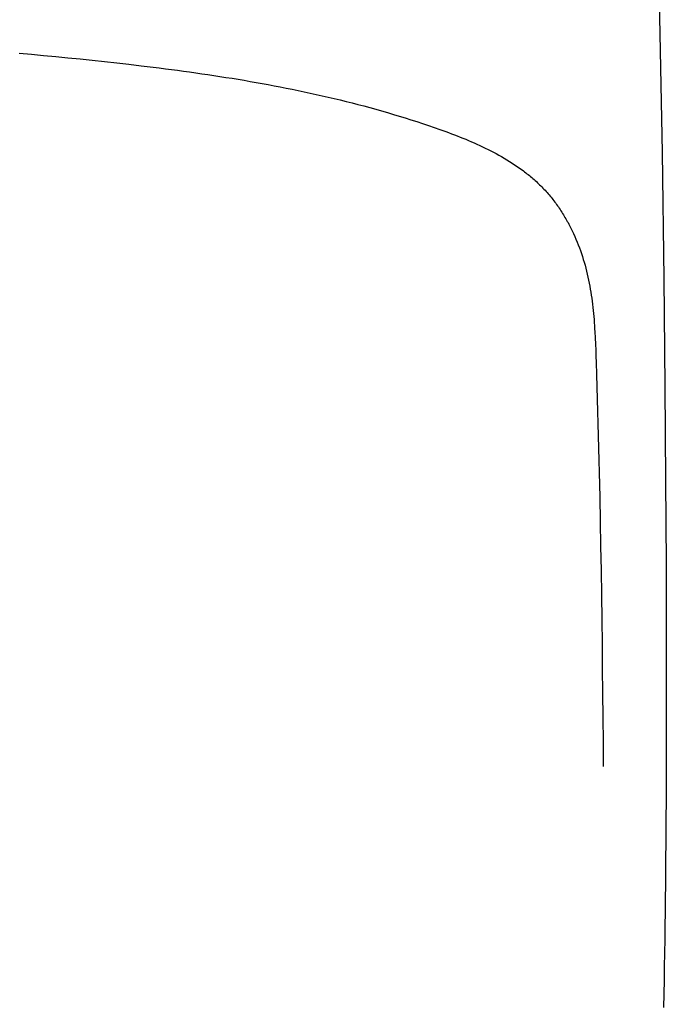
# Model space of a CAD drawing. Header units: millimetres. Extents: x 6161 to 8965, y -9035 to -5431.
# Tile 14 of 256: x 6595 to 6611, y -6836 to -6811. Entities that reach past the tile are written whole.
import ezdxf

# ---------------------------------------------------------------- set-up
doc = ezdxf.new("R2010")
doc.units = ezdxf.units.MM
doc.layers.add('Wyposazenie Wew - Urzadzenia Sanitarne', color=6, linetype='Continuous')

# ---------------------------------------------------------------- blocks, each defined once
blk = doc.blocks.new('Umywalka KOŁO_bez barier')
at = {"linetype": 'Continuous'}
for points in [[(-26.9, -0.004), (-27.185, -6.611), (-27.328, -11.534), (-27.405, -15.428), (-27.45, -18.653), (-27.478, -21.409), (-27.495, -23.818), (-27.507, -25.961), (-27.513, -27.892), (-27.514, -28.919)], [(-10.961, -12.886), (-11.274, -12.914), (-11.586, -12.943), (-11.898, -12.972), (-12.21, -13.003), (-12.521, -13.035), (-12.833, -13.067), (-13.145, -13.101), (-13.456, -13.135), (-13.767, -13.171), (-14.079, -13.208), (-14.39, -13.246), (-14.545, -13.265), (-14.701, -13.285), (-14.856, -13.305), (-15.011, -13.326), (-15.167, -13.347), (-15.322, -13.368), (-15.477, -13.39), (-15.632, -13.412), (-15.787, -13.435), (-15.942, -13.458), (-16.097, -13.482), (-16.252, -13.506), (-16.407, -13.531), (-16.561, -13.556), (-16.716, -13.582), (-16.87, -13.608), (-17.025, -13.635), (-17.179, -13.663), (-17.333, -13.691), (-17.487, -13.72), (-17.641, -13.749), (-17.795, -13.779), (-17.948, -13.81), (-18.102, -13.842), (-18.255, -13.874), (-18.408, -13.907), (-18.562, -13.941), (-18.714, -13.975), (-18.867, -14.01), (-19.02, -14.046), (-19.172, -14.083), (-19.324, -14.121), (-19.476, -14.159), (-19.628, -14.198), (-19.779, -14.238), (-19.93, -14.279), (-20.081, -14.321), (-20.232, -14.364), (-20.383, -14.407), (-20.533, -14.452), (-20.683, -14.497), (-20.833, -14.543), (-20.982, -14.59), (-21.131, -14.638), (-21.28, -14.687), (-21.429, -14.737), (-21.577, -14.788), (-21.725, -14.84), (-21.799, -14.866), (-21.872, -14.893), (-21.946, -14.92), (-22.019, -14.947), (-22.093, -14.975), (-22.166, -15.003), (-22.238, -15.032), (-22.311, -15.061), (-22.384, -15.091), (-22.456, -15.121), (-22.528, -15.152), (-22.6, -15.183), (-22.671, -15.215), (-22.743, -15.248), (-22.814, -15.281), (-22.884, -15.315), (-22.955, -15.35), (-23.025, -15.385), (-23.094, -15.421), (-23.163, -15.458), (-23.232, -15.496), (-23.3, -15.534), (-23.368, -15.573), (-23.435, -15.614), (-23.502, -15.655), (-23.568, -15.697), (-23.634, -15.74), (-23.699, -15.784), (-23.763, -15.829), (-23.826, -15.875), (-23.858, -15.898), (-23.889, -15.922), (-23.92, -15.946), (-23.951, -15.97), (-23.982, -15.995), (-24.012, -16.019), (-24.042, -16.044), (-24.072, -16.07), (-24.102, -16.095), (-24.131, -16.121), (-24.161, -16.147), (-24.19, -16.173), (-24.218, -16.2), (-24.247, -16.227), (-24.275, -16.254), (-24.303, -16.282), (-24.331, -16.31), (-24.358, -16.338), (-24.385, -16.366), (-24.412, -16.394), (-24.438, -16.423), (-24.465, -16.452), (-24.49, -16.482), (-24.516, -16.512), (-24.541, -16.542), (-24.566, -16.572), (-24.591, -16.602), (-24.615, -16.633), (-24.639, -16.664), (-24.663, -16.695), (-24.686, -16.727), (-24.709, -16.758), (-24.732, -16.79), (-24.754, -16.822), (-24.776, -16.855), (-24.798, -16.887), (-24.82, -16.92), (-24.841, -16.953), (-24.862, -16.986), (-24.882, -17.02), (-24.903, -17.053), (-24.923, -17.087), (-24.943, -17.121), (-24.962, -17.155), (-24.981, -17.189), (-25, -17.223), (-25.019, -17.258), (-25.037, -17.292), (-25.073, -17.362), (-25.107, -17.433), (-25.141, -17.503), (-25.173, -17.575), (-25.204, -17.647), (-25.234, -17.719), (-25.263, -17.792), (-25.291, -17.865), (-25.318, -17.939), (-25.344, -18.013), (-25.368, -18.087), (-25.392, -18.162), (-25.414, -18.237), (-25.436, -18.312), (-25.456, -18.388), (-25.475, -18.464), (-25.494, -18.54), (-25.511, -18.617), (-25.528, -18.693), (-25.543, -18.77), (-25.558, -18.847), (-25.571, -18.924), (-25.584, -19.002), (-25.596, -19.079), (-25.607, -19.157), (-25.617, -19.234), (-25.627, -19.312), (-25.636, -19.39), (-25.644, -19.468), (-25.651, -19.546), (-25.658, -19.624), (-25.665, -19.702), (-25.671, -19.78), (-25.676, -19.858), (-25.681, -19.937), (-25.686, -20.015), (-25.694, -20.171), (-25.701, -20.328), (-25.708, -20.484), (-25.713, -20.641), (-25.719, -20.798), (-25.729, -21.111), (-25.739, -21.424), (-25.748, -21.737), (-25.757, -22.051), (-25.766, -22.364), (-25.774, -22.677), (-25.782, -22.99), (-25.789, -23.304), (-25.797, -23.617), (-25.81, -24.244), (-25.822, -24.87), (-25.834, -25.497), (-25.844, -26.124), (-25.853, -26.75), (-25.862, -27.377), (-25.87, -28.004), (-25.878, -28.631), (-25.884, -29.257), (-25.891, -29.884), (-25.897, -30.511), (-25.902, -31.138)], [(-27.514, -28.919), (-27.514, -29.268), (-27.514, -29.617), (-27.514, -29.967), (-27.513, -30.316), (-27.512, -30.665), (-27.511, -31.014), (-27.51, -31.364), (-27.509, -31.713), (-27.507, -32.062), (-27.505, -32.412), (-27.503, -32.761), (-27.5, -33.11), (-27.497, -33.459), (-27.494, -33.809), (-27.491, -34.158), (-27.487, -34.507), (-27.483, -34.857), (-27.479, -35.206), (-27.474, -35.555), (-27.469, -35.904), (-27.463, -36.254), (-27.458, -36.603), (-27.452, -36.952), (-27.445, -37.301)]]:
    blk.add_lwpolyline(points, dxfattribs=at)

msp = doc.modelspace()

# ---------------------------------------------------------------- block references
at = {"layer": 'Wyposazenie Wew - Urzadzenia Sanitarne', "xscale": -1}
msp.add_blockref('Umywalka KOŁO_bez barier', (6583.603, -6798.817), dxfattribs=at)

doc.saveas('drawing.dxf')
